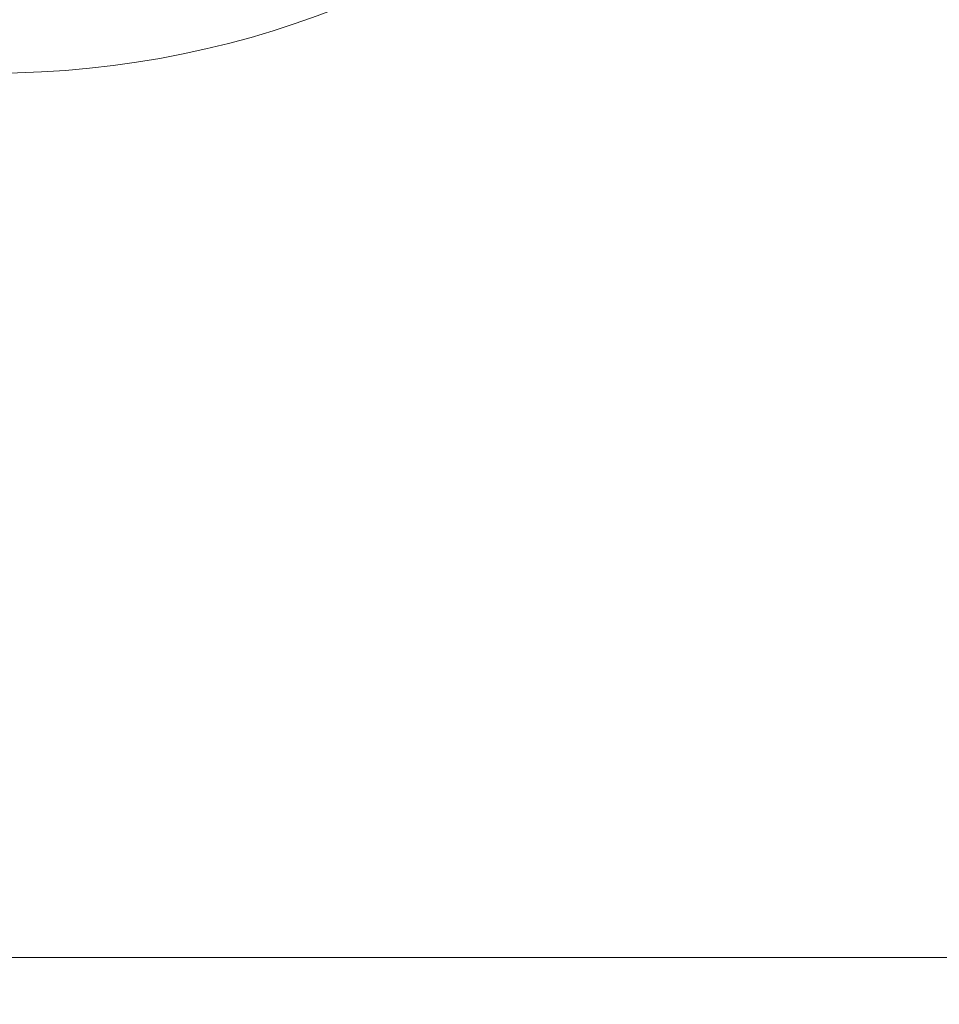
# Model space of a CAD drawing. Header units: centimetres. Extents: x -7.1 to 26.5, y -14.7 to 18.1.
# Tile 103 of 186: x 17.535 to 18.335, y 3.543 to 4.4. Entities that reach past the tile are written whole.
import ezdxf

# ---------------------------------------------------------------- set-up
doc = ezdxf.new("R2010")
doc.units = ezdxf.units.CM
doc.header["$LTSCALE"] = 10
doc.linetypes.add('AUSGEZOGEN', pattern=[0])
for name, color, linetype in [('XR$1$003 Modèles de projet', 7, 'Continuous'), ('XR$1$010 Portes', 7, 'Continuous'), ('XR$1$080 Définition des locaux – Contour', 7, 'Continuous')]:
    doc.layers.add(name, color=color, linetype=linetype)

msp = doc.modelspace()

# ---------------------------------------------------------------- linework, layer by layer
at = {"layer": 'XR$1$003 Modèles de projet', "color": 254, "linetype": 'AUSGEZOGEN', "lineweight": 13, "transparency": 33554687}
msp.add_line((18.67177, 3.5835), (17.47177, 3.5835), dxfattribs=at)
at = {"layer": 'XR$1$010 Portes', "color": 7, "linetype": 'AUSGEZOGEN', "lineweight": 13, "transparency": 33554687}
msp.add_arc((17.51177, 5.1735), 0.82, 270, 0, dxfattribs=at)
at = {"layer": 'XR$1$080 Définition des locaux – Contour', "color": 8, "linetype": 'AUSGEZOGEN', "lineweight": 13, "transparency": 33554687}
for points in [[(15.26177, 6.2385), (17.51579, 6.2385), (17.51579, 5.8735), (17.51177, 5.8735), (17.51177, 3.5835), (18.63177, 3.5835), (18.63177, 8.1935), (15.26177, 8.1935), (15.26177, 6.2385)], [(16.34177, -3.6465), (22.62177, -3.6465), (22.62177, 3.5835), (18.67177, 3.5835), (17.47177, 3.5835), (16.34177, 3.5835), (16.34177, -3.6465)]]:
    msp.add_lwpolyline(points, close=True, dxfattribs=at)

doc.saveas('drawing.dxf')
